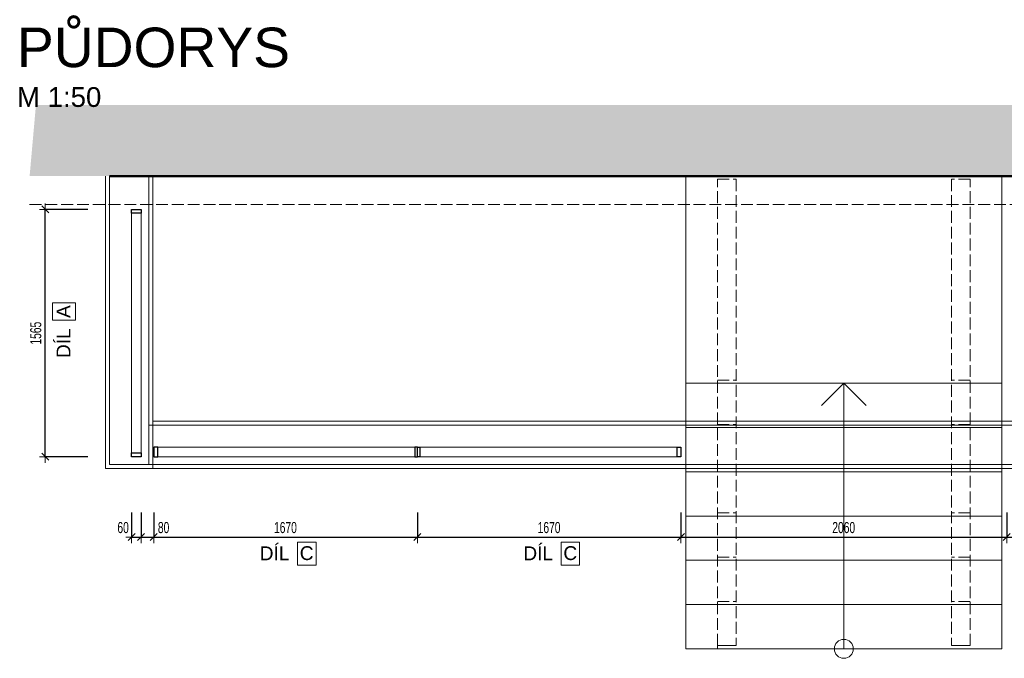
# Model space of a CAD drawing. Header units: millimetres. Extents: x -44763 to -25031, y -105989 to -89886.
# Tile 5 of 8: x -44717 to -38489, y -96418 to -92379. Entities that reach past the tile are written whole.
import ezdxf

# ---------------------------------------------------------------- set-up
doc = ezdxf.new("R2010")
doc.units = ezdxf.units.MM
doc.header["$PDMODE"] = 65
doc.linetypes.add('Carkovana 2x_1', pattern=[100, 75, -25])
doc.layers.add('XR$1$(Z6) - ZÁBRADLÍ ANG. DVOREK_1', color=7, linetype='Continuous', lineweight=25)
doc.styles.add('ARIAL', font='ARIAL.TTF')
doc.styles.add('ARIALNARROW', font='ARIALN.TTF')
doc.dimstyles.new('DIMSTYLE_2', dxfattribs={"dimtxt": 70, "dimasz": 75, "dimexe": 0, "dimexo": 0, "dimgap": 35, "dimtad": 2, "dimdec": 0, "dimrnd": 5, "dimzin": 12, "dimdsep": 46, "dimtxsty": 'ARIALNARROW', "dimblk1": 'ALL_ML_STRICH', "dimblk2": 'ALL_ML_STRICH', "dimsah": 1, "dimcen": 0, "dimclrd": 6, "dimclre": 6, "dimclrt": 6, "dimadec": 0, "dimazin": 0, "dimtfac": 1, "dimtdec": 0, "dimtix": 1, "dimtmove": 2, "dimatfit": 3, "dimfxl": 0, "dimtzin": 0, "dimlwd": 0, "dimlwe": 13, "dimarcsym": 0})
doc.dimstyles.new('DIMSTYLE_3', dxfattribs={"dimtxt": 70, "dimasz": 75, "dimexe": 0, "dimexo": 0, "dimgap": 35, "dimtad": 2, "dimdec": 0, "dimrnd": 5, "dimzin": 12, "dimdsep": 46, "dimtxsty": 'ARIALNARROW', "dimblk1": 'ALL_ML_STRICH', "dimblk2": 'ALL_ML_STRICH', "dimsah": 1, "dimcen": 0, "dimclrd": 6, "dimclre": 6, "dimclrt": 6, "dimadec": 0, "dimazin": 0, "dimtfac": 1, "dimtdec": 0, "dimtix": 1, "dimtmove": 2, "dimatfit": 3, "dimfxl": 0, "dimtvp": 1.2, "dimtzin": 0, "dimlwd": 0, "dimlwe": 13, "dimarcsym": 0})
doc.dimstyles.new('DIMSTYLE_4', dxfattribs={"dimtxt": 70, "dimasz": 75, "dimexe": 0, "dimexo": 0, "dimgap": 35, "dimtad": 2, "dimdec": 0, "dimrnd": 5, "dimzin": 12, "dimdsep": 46, "dimtxsty": 'ARIALNARROW', "dimblk1": 'ALL_ML_STRICH', "dimblk2": 'ALL_ML_STRICH', "dimsah": 1, "dimcen": 0, "dimclrd": 6, "dimclre": 6, "dimclrt": 6, "dimadec": 0, "dimazin": 0, "dimtfac": 1, "dimtdec": 0, "dimtix": 1, "dimtmove": 2, "dimatfit": 3, "dimfxl": 0, "dimtvp": 1.2, "dimtzin": 0, "dimlwd": 0, "dimlwe": 13, "dimarcsym": 0})
doc.dimstyles.new('DIMSTYLE_5', dxfattribs={"dimtxt": 70, "dimasz": 75, "dimexe": 0, "dimexo": 0, "dimgap": 35, "dimtad": 2, "dimdec": 0, "dimrnd": 5, "dimzin": 12, "dimdsep": 46, "dimtxsty": 'ARIALNARROW', "dimblk1": 'ALL_ML_STRICH', "dimblk2": 'ALL_ML_STRICH', "dimsah": 1, "dimcen": 0, "dimclrd": 6, "dimclre": 6, "dimclrt": 6, "dimadec": 0, "dimazin": 0, "dimtfac": 1, "dimtdec": 0, "dimtix": 1, "dimtmove": 2, "dimatfit": 3, "dimfxl": 0, "dimtzin": 0, "dimlwd": 0, "dimlwe": 13, "dimarcsym": 0})

# ---------------------------------------------------------------- blocks, each defined once
blk = doc.blocks.new('KOMPLEXNÍ OBJEKT_0')
at = {"layer": 'XR$1$(Z6) - ZÁBRADLÍ ANG. DVOREK_1', "color": 251, "linetype": 'Continuous', "lineweight": 13}
for p, q in [((-40504.4, -94678.5), (-40504.4, -93368.5)), ((-38504.4, -94678.5), (-38504.4, -93368.5)), ((-40504.4, -96358.5), (-40504.4, -94678.5)), ((-40504.4, -94678.5), (-38504.4, -94678.5)), ((-39504.4, -94678.5), (-39645.8, -94819.9)), ((-39504.4, -94678.5), (-39363, -94819.9)), ((-39504.4, -96358.5), (-39504.4, -94678.5)), ((-38504.4, -96358.5), (-38504.4, -94678.5)), ((-40504.4, -94958.5), (-38504.4, -94958.5)), ((-40504.4, -95238.5), (-38504.4, -95238.5)), ((-40504.4, -95518.5), (-38504.4, -95518.5)), ((-40504.4, -95798.5), (-38504.4, -95798.5)), ((-40504.4, -96078.5), (-38504.4, -96078.5)), ((-40504.4, -96358.5), (-38504.4, -96358.5))]:
    blk.add_line(p, q, dxfattribs=at)
at = {"layer": 'XR$1$(Z6) - ZÁBRADLÍ ANG. DVOREK_1', "color": 251, "linetype": 'Carkovana 2x_1', "lineweight": 13}
for p, q in [((-40304.4, -93388.5), (-40184.4, -93388.5)), ((-40304.4, -96338.5), (-40304.4, -93388.5)), ((-40184.4, -93388.5), (-40184.4, -96338.5)), ((-38704.4, -93388.5), (-38824.4, -93388.5)), ((-38824.4, -93388.5), (-38824.4, -96338.5)), ((-38704.4, -96338.5), (-38704.4, -93388.5)), ((-40304.4, -94658.5), (-40184.4, -94658.5)), ((-38704.4, -94658.5), (-38824.4, -94658.5)), ((-40304.4, -94938.5), (-40184.4, -94938.5)), ((-38704.4, -94938.5), (-38824.4, -94938.5)), ((-40304.4, -95498.5), (-40184.4, -95498.5)), ((-38704.4, -95498.5), (-38824.4, -95498.5)), ((-40304.4, -95778.5), (-40184.4, -95778.5)), ((-38704.4, -95778.5), (-38824.4, -95778.5)), ((-40304.4, -96058.5), (-40184.4, -96058.5)), ((-38704.4, -96058.5), (-38824.4, -96058.5)), ((-40184.4, -96338.5), (-40304.4, -96338.5)), ((-40304.4, -96338.5), (-40184.4, -96338.5)), ((-38824.4, -96338.5), (-38704.4, -96338.5)), ((-38704.4, -96338.5), (-38824.4, -96338.5))]:
    blk.add_line(p, q, dxfattribs=at)
at = {"layer": 'XR$1$(Z6) - ZÁBRADLÍ ANG. DVOREK_1', "color": 251, "linetype": 'Continuous', "lineweight": 13}
blk.add_circle((-39504.4, -96358.5), 60, dxfattribs=at)
blk = doc.blocks.new('ALL_ML_STRICH')
at = {"color": 0, "linetype": 'ByBlock', "lineweight": -2}
for p, q in [((-1, 0), (0.5, 0)), ((-0.3, -0.3), (0.3, 0.3)), ((0, -0.5), (0, 0.5))]:
    blk.add_line(p, q, dxfattribs=at)
blk = doc.blocks.new('*D5')
at = {"layer": 'DEFPOINTS', "color": 6, "linetype": 'Continuous', "lineweight": 13}
for p in [(-44009.4, -93578.5), (-44555.4, -95143.5), (-44009.4, -95143.5)]:
    blk.add_point(p, dxfattribs=at)
at = {"layer": 'XR$1$(Z6) - ZÁBRADLÍ ANG. DVOREK_1', "color": 6, "linetype": 'Continuous', "lineweight": -2}
for p, q in [((-44285.7, -93578.5), (-44555.4, -93578.5)), ((-44555.4, -95143.5), (-44555.4, -93578.5)), ((-44285.7, -95143.5), (-44555.4, -95143.5))]:
    blk.add_line(p, q, dxfattribs=at)
at = {"layer": 'XR$1$(Z6) - ZÁBRADLÍ ANG. DVOREK_1', "color": 6, "linetype": 'Continuous', "lineweight": 13, "xscale": 75, "yscale": 75, "zscale": 75}
for p, rotation in [((-44555.4, -93578.5), 90), ((-44555.4, -95143.5), 270)]:
    blk.add_blockref('ALL_ML_STRICH', p, dxfattribs=dict(at, rotation=rotation))
at = {"layer": 'XR$1$(Z6) - ZÁBRADLÍ ANG. DVOREK_1', "color": 6, "linetype": 'Continuous', "lineweight": 13, "insert": (-44615.4, -94361.8), "char_height": 70, "width": 227.2, "attachment_point": 5, "rotation": 90, "style": 'ARIALNARROW'}
blk.add_mtext('\\W0.81;\\A1;{1565}', dxfattribs=at)
blk = doc.blocks.new('*D6')
at = {"layer": 'DEFPOINTS', "color": 6, "linetype": 'Continuous', "lineweight": 13}
for p in [(-44009.4, -95143.5), (-43949.4, -95143.5), (-44009.4, -95651.7)]:
    blk.add_point(p, dxfattribs=at)
at = {"layer": 'XR$1$(Z6) - ZÁBRADLÍ ANG. DVOREK_1', "color": 6, "linetype": 'Continuous', "lineweight": -2}
for p, q in [((-44009.4, -95496.6), (-44009.4, -95651.7)), ((-43949.4, -95496.6), (-43949.4, -95651.7)), ((-44009.4, -95651.7), (-43949.4, -95651.7))]:
    blk.add_line(p, q, dxfattribs=at)
at = {"layer": 'XR$1$(Z6) - ZÁBRADLÍ ANG. DVOREK_1', "color": 6, "linetype": 'Continuous', "lineweight": 13, "xscale": 75, "yscale": 75, "zscale": 75, "rotation": 180}
blk.add_blockref('ALL_ML_STRICH', (-44009.4, -95651.7), dxfattribs=at)
at = {"layer": 'XR$1$(Z6) - ZÁBRADLÍ ANG. DVOREK_1', "color": 6, "linetype": 'Continuous', "lineweight": 13, "xscale": 75, "yscale": 75, "zscale": 75}
blk.add_blockref('ALL_ML_STRICH', (-43949.4, -95651.7), dxfattribs=at)
at = {"layer": 'XR$1$(Z6) - ZÁBRADLÍ ANG. DVOREK_1', "color": 6, "linetype": 'Continuous', "lineweight": 13, "insert": (-44063.1, -95591.7), "char_height": 70, "width": 113.6, "attachment_point": 5, "style": 'ARIALNARROW'}
blk.add_mtext('\\W0.81;\\A1;{60}', dxfattribs=at)
blk = doc.blocks.new('*D7')
at = {"layer": 'DEFPOINTS', "color": 6, "linetype": 'Continuous', "lineweight": 13}
for p in [(-43949.4, -95143.5), (-43869.4, -95143.5), (-43949.4, -95651.7)]:
    blk.add_point(p, dxfattribs=at)
at = {"layer": 'XR$1$(Z6) - ZÁBRADLÍ ANG. DVOREK_1', "color": 6, "linetype": 'Continuous', "lineweight": -2}
for p, q in [((-43949.4, -95496.6), (-43949.4, -95651.7)), ((-43869.4, -95496.6), (-43869.4, -95651.7)), ((-43949.4, -95651.7), (-43869.4, -95651.7))]:
    blk.add_line(p, q, dxfattribs=at)
at = {"layer": 'XR$1$(Z6) - ZÁBRADLÍ ANG. DVOREK_1', "color": 6, "linetype": 'Continuous', "lineweight": 13, "xscale": 75, "yscale": 75, "zscale": 75, "rotation": 180}
blk.add_blockref('ALL_ML_STRICH', (-43949.4, -95651.7), dxfattribs=at)
at = {"layer": 'XR$1$(Z6) - ZÁBRADLÍ ANG. DVOREK_1', "color": 6, "linetype": 'Continuous', "lineweight": 13, "xscale": 75, "yscale": 75, "zscale": 75}
blk.add_blockref('ALL_ML_STRICH', (-43869.4, -95651.7), dxfattribs=at)
at = {"layer": 'XR$1$(Z6) - ZÁBRADLÍ ANG. DVOREK_1', "color": 6, "linetype": 'Continuous', "lineweight": 13, "insert": (-43807.1, -95591.7), "char_height": 70, "width": 113.6, "attachment_point": 5, "style": 'ARIALNARROW'}
blk.add_mtext('\\W0.81;\\A1;{80}', dxfattribs=at)
blk = doc.blocks.new('*D8')
at = {"layer": 'DEFPOINTS', "color": 6, "linetype": 'Continuous', "lineweight": 13}
for p in [(-43869.4, -95143.5), (-42201.9, -95143.5), (-43869.4, -95651.7)]:
    blk.add_point(p, dxfattribs=at)
at = {"layer": 'XR$1$(Z6) - ZÁBRADLÍ ANG. DVOREK_1', "color": 6, "linetype": 'Continuous', "lineweight": -2}
for p, q in [((-43869.4, -95496.6), (-43869.4, -95651.7)), ((-42201.9, -95496.6), (-42201.9, -95651.7)), ((-43869.4, -95651.7), (-42201.9, -95651.7))]:
    blk.add_line(p, q, dxfattribs=at)
at = {"layer": 'XR$1$(Z6) - ZÁBRADLÍ ANG. DVOREK_1', "color": 6, "linetype": 'Continuous', "lineweight": 13, "xscale": 75, "yscale": 75, "zscale": 75, "rotation": 180}
blk.add_blockref('ALL_ML_STRICH', (-43869.4, -95651.7), dxfattribs=at)
at = {"layer": 'XR$1$(Z6) - ZÁBRADLÍ ANG. DVOREK_1', "color": 6, "linetype": 'Continuous', "lineweight": 13, "xscale": 75, "yscale": 75, "zscale": 75}
blk.add_blockref('ALL_ML_STRICH', (-42201.9, -95651.7), dxfattribs=at)
at = {"layer": 'XR$1$(Z6) - ZÁBRADLÍ ANG. DVOREK_1', "color": 6, "linetype": 'Continuous', "lineweight": 13, "insert": (-43036.4, -95591.7), "char_height": 70, "width": 227.2, "attachment_point": 5, "style": 'ARIALNARROW'}
blk.add_mtext('\\W0.81;\\A1;{1670}', dxfattribs=at)
blk = doc.blocks.new('*D9')
at = {"layer": 'DEFPOINTS', "color": 6, "linetype": 'Continuous', "lineweight": 13}
for p in [(-42201.9, -95143.5), (-40534.4, -95143.5), (-42201.9, -95651.7)]:
    blk.add_point(p, dxfattribs=at)
at = {"layer": 'XR$1$(Z6) - ZÁBRADLÍ ANG. DVOREK_1', "color": 6, "linetype": 'Continuous', "lineweight": -2}
for p, q in [((-42201.9, -95496.6), (-42201.9, -95651.7)), ((-40534.4, -95496.6), (-40534.4, -95651.7)), ((-42201.9, -95651.7), (-40534.4, -95651.7))]:
    blk.add_line(p, q, dxfattribs=at)
at = {"layer": 'XR$1$(Z6) - ZÁBRADLÍ ANG. DVOREK_1', "color": 6, "linetype": 'Continuous', "lineweight": 13, "xscale": 75, "yscale": 75, "zscale": 75, "rotation": 180}
blk.add_blockref('ALL_ML_STRICH', (-42201.9, -95651.7), dxfattribs=at)
at = {"layer": 'XR$1$(Z6) - ZÁBRADLÍ ANG. DVOREK_1', "color": 6, "linetype": 'Continuous', "lineweight": 13, "xscale": 75, "yscale": 75, "zscale": 75}
blk.add_blockref('ALL_ML_STRICH', (-40534.4, -95651.7), dxfattribs=at)
at = {"layer": 'XR$1$(Z6) - ZÁBRADLÍ ANG. DVOREK_1', "color": 6, "linetype": 'Continuous', "lineweight": 13, "insert": (-41368.9, -95591.7), "char_height": 70, "width": 227.2, "attachment_point": 5, "style": 'ARIALNARROW'}
blk.add_mtext('\\W0.81;\\A1;{1670}', dxfattribs=at)
blk = doc.blocks.new('*D10')
at = {"layer": 'DEFPOINTS', "color": 6, "linetype": 'Continuous', "lineweight": 13}
for p in [(-40534.4, -95143.5), (-38474.4, -95143.5), (-40534.4, -95651.7)]:
    blk.add_point(p, dxfattribs=at)
at = {"layer": 'XR$1$(Z6) - ZÁBRADLÍ ANG. DVOREK_1', "color": 6, "linetype": 'Continuous', "lineweight": -2}
for p, q in [((-40534.4, -95496.6), (-40534.4, -95651.7)), ((-38474.4, -95496.6), (-38474.4, -95651.7)), ((-40534.4, -95651.7), (-38474.4, -95651.7))]:
    blk.add_line(p, q, dxfattribs=at)
at = {"layer": 'XR$1$(Z6) - ZÁBRADLÍ ANG. DVOREK_1', "color": 6, "linetype": 'Continuous', "lineweight": 13, "xscale": 75, "yscale": 75, "zscale": 75, "rotation": 180}
blk.add_blockref('ALL_ML_STRICH', (-40534.4, -95651.7), dxfattribs=at)
at = {"layer": 'XR$1$(Z6) - ZÁBRADLÍ ANG. DVOREK_1', "color": 6, "linetype": 'Continuous', "lineweight": 13, "xscale": 75, "yscale": 75, "zscale": 75}
blk.add_blockref('ALL_ML_STRICH', (-38474.4, -95651.7), dxfattribs=at)
at = {"layer": 'XR$1$(Z6) - ZÁBRADLÍ ANG. DVOREK_1', "color": 6, "linetype": 'Continuous', "lineweight": 13, "insert": (-39505.1, -95591.7), "char_height": 70, "width": 227.2, "attachment_point": 5, "style": 'ARIALNARROW'}
blk.add_mtext('\\W0.81;\\A1;{2060}', dxfattribs=at)
blk = doc.blocks.new('*D11')
at = {"layer": 'DEFPOINTS', "color": 6, "linetype": 'Continuous', "lineweight": 13}
for p in [(-38474.4, -95143.5), (-37191.9, -95143.5), (-38474.4, -95651.7)]:
    blk.add_point(p, dxfattribs=at)
at = {"layer": 'XR$1$(Z6) - ZÁBRADLÍ ANG. DVOREK_1', "color": 6, "linetype": 'Continuous', "lineweight": -2}
for p, q in [((-38474.4, -95496.6), (-38474.4, -95651.7)), ((-37191.9, -95496.6), (-37191.9, -95651.7)), ((-38474.4, -95651.7), (-37191.9, -95651.7))]:
    blk.add_line(p, q, dxfattribs=at)
at = {"layer": 'XR$1$(Z6) - ZÁBRADLÍ ANG. DVOREK_1', "color": 6, "linetype": 'Continuous', "lineweight": 13, "xscale": 75, "yscale": 75, "zscale": 75, "rotation": 180}
blk.add_blockref('ALL_ML_STRICH', (-38474.4, -95651.7), dxfattribs=at)
at = {"layer": 'XR$1$(Z6) - ZÁBRADLÍ ANG. DVOREK_1', "color": 6, "linetype": 'Continuous', "lineweight": 13, "xscale": 75, "yscale": 75, "zscale": 75}
blk.add_blockref('ALL_ML_STRICH', (-37191.9, -95651.7), dxfattribs=at)
at = {"layer": 'XR$1$(Z6) - ZÁBRADLÍ ANG. DVOREK_1', "color": 6, "linetype": 'Continuous', "lineweight": 13, "insert": (-37833.9, -95591.7), "char_height": 70, "width": 227.2, "attachment_point": 5, "style": 'ARIALNARROW'}
blk.add_mtext('\\W0.81;\\A1;{1285}', dxfattribs=at)

msp = doc.modelspace()

# ---------------------------------------------------------------- hatches: boundary and pattern name
at = {"layer": 'XR$1$(Z6) - ZÁBRADLÍ ANG. DVOREK_1', "linetype": 'Continuous', "lineweight": 13}
msp.add_hatch(color=254, dxfattribs=at).paths.add_polyline_path([(-44654.5, -93368.5), (-35357.9, -93368.5), (-35366.5, -92918.5), (-44614.5, -92918.5)])

# ---------------------------------------------------------------- linework, layer by layer
at = {"layer": 'XR$1$(Z6) - ZÁBRADLÍ ANG. DVOREK_1', "color": 7, "linetype": 'Continuous', "lineweight": 13}
for p, q in [((-44174.4, -95218.5), (-44174.4, -93368.5)), ((-43874.4, -93368.5), (-43874.4, -95218.5)), ((-43874.4, -94918.5), (-35904.4, -94918.5)), ((-43874.4, -95218.5), (-44174.4, -95218.5)), ((-43874.4, -95218.5), (-35904.4, -95218.5))]:
    msp.add_line(p, q, dxfattribs=at)
at = {"layer": 'XR$1$(Z6) - ZÁBRADLÍ ANG. DVOREK_1', "color": 251, "linetype": 'Continuous', "lineweight": 50}
msp.add_line((-44149.4, -93368.5), (-35629.4, -93368.5), dxfattribs=at)
at = {"layer": 'XR$1$(Z6) - ZÁBRADLÍ ANG. DVOREK_1', "color": 251, "linetype": 'Continuous', "lineweight": 13}
for p, q in [((-44149.4, -95193.5), (-44149.4, -93368.5)), ((-43899.4, -93368.5), (-35879.4, -93368.5)), ((-43899.4, -95193.5), (-43899.4, -93368.5)), ((-35879.4, -94943.5), (-43899.4, -94943.5)), ((-35629.4, -95193.5), (-44149.4, -95193.5)), ((-35629.4, -95193.5), (-44149.4, -95193.5)), ((-40304.4, -96338.5), (-40304.4, -96358.5))]:
    msp.add_line(p, q, dxfattribs=at)
at = {"layer": 'XR$1$(Z6) - ZÁBRADLÍ ANG. DVOREK_1', "color": 251, "linetype": 'Carkovana 2x_1', "lineweight": 13}
msp.add_line((-44654.5, -93548.5), (-35357.9, -93548.5), dxfattribs=at)
at = {"layer": 'XR$1$(Z6) - ZÁBRADLÍ ANG. DVOREK_1', "color": 5, "linetype": 'Continuous', "lineweight": 25}
for p, q in [((-44009.4, -93578.5), (-43949.4, -93578.5)), ((-44009.4, -93603.5), (-44009.4, -93578.5)), ((-43949.4, -93603.5), (-44009.4, -93603.5)), ((-43949.4, -93578.5), (-43949.4, -93603.5)), ((-43844.4, -95083.5), (-43869.4, -95083.5)), ((-43869.4, -95083.5), (-43869.4, -95143.5)), ((-43844.4, -95143.5), (-43844.4, -95083.5)), ((-42201.9, -95083.5), (-42216.9, -95083.5)), ((-42216.9, -95083.5), (-42216.9, -95143.5)), ((-42201.9, -95143.5), (-42201.9, -95083.5)), ((-42201.9, -95143.5), (-42201.9, -95083.5)), ((-42201.9, -95083.5), (-42186.9, -95083.5)), ((-42186.9, -95083.5), (-42186.9, -95143.5)), ((-40559.4, -95143.5), (-40559.4, -95083.5)), ((-40559.4, -95083.5), (-40534.4, -95083.5)), ((-40534.4, -95083.5), (-40534.4, -95143.5)), ((-44009.4, -95118.5), (-43949.4, -95118.5)), ((-44009.4, -95143.5), (-44009.4, -95118.5)), ((-43949.4, -95143.5), (-44009.4, -95143.5)), ((-43949.4, -95118.5), (-43949.4, -95143.5)), ((-43869.4, -95143.5), (-43844.4, -95143.5)), ((-42216.9, -95143.5), (-42201.9, -95143.5)), ((-42186.9, -95143.5), (-42201.9, -95143.5)), ((-40534.4, -95143.5), (-40559.4, -95143.5))]:
    msp.add_line(p, q, dxfattribs=at)
at = {"layer": 'XR$1$(Z6) - ZÁBRADLÍ ANG. DVOREK_1', "color": 5, "linetype": 'Continuous', "lineweight": 13}
for p, q in [((-44009.4, -95143.5), (-44009.4, -93578.5)), ((-43949.4, -93578.5), (-43949.4, -95143.5)), ((-42201.9, -95083.5), (-43869.4, -95083.5)), ((-42201.9, -95083.5), (-40534.4, -95083.5)), ((-43869.4, -95143.5), (-42201.9, -95143.5)), ((-40534.4, -95143.5), (-42201.9, -95143.5))]:
    msp.add_line(p, q, dxfattribs=at)
at = {"layer": 'XR$1$(Z6) - ZÁBRADLÍ ANG. DVOREK_1', "color": 7, "linetype": 'Continuous', "lineweight": 13}
for points in [[(-44364.5, -94280.3), (-44364.5, -94169.6), (-44510.3, -94169.6), (-44510.3, -94280.3), (-44364.5, -94280.3)], [(-42960.5, -95830.2), (-42843, -95830.2), (-42843, -95684.4), (-42960.5, -95684.4), (-42960.5, -95830.2)], [(-41293, -95830.2), (-41175.5, -95830.2), (-41175.5, -95684.4), (-41293, -95684.4), (-41293, -95830.2)]]:
    msp.add_lwpolyline(points, dxfattribs=at)

# ---------------------------------------------------------------- block references
at = {"layer": 'XR$1$(Z6) - ZÁBRADLÍ ANG. DVOREK_1', "color": 251, "linetype": 'Continuous', "lineweight": 13}
msp.add_blockref('KOMPLEXNÍ OBJEKT_0', (0, 0), dxfattribs=at)

# ---------------------------------------------------------------- texts
at = {"layer": 'XR$1$(Z6) - ZÁBRADLÍ ANG. DVOREK_1', "color": 7, "linetype": 'Continuous', "lineweight": 13, "insert": (-44734.5, -92428.8), "char_height": 250, "width": 1858.61, "attachment_point": 1, "line_spacing_factor": 0.903614, "style": 'ARIAL'}
msp.add_mtext('\\A1;{\\fArial|i0|b0;\\H250.000000;\\W1.000000;\\C7;PŮDORYS}\\P{\\fArial|i0|b0;\\H125.000000;\\W1.000000;\\C7;M 1:50}\\P', dxfattribs=at)
at = {"layer": 'XR$1$(Z6) - ZÁBRADLÍ ANG. DVOREK_1', "color": 7, "linetype": 'Continuous', "lineweight": 13, "char_height": 87.5, "attachment_point": 7, "rotation": 90, "style": 'ARIAL'}
for s, insert, width in [('\\W0.99;A', (-44396.6, -94265.7), 124.675), ('\\W0.99;DÍL ', (-44396.6, -94519.1), 267.677)]:
    msp.add_mtext(s, dxfattribs=dict(at, insert=insert, width=width))
at = {"layer": 'XR$1$(Z6) - ZÁBRADLÍ ANG. DVOREK_1', "color": 7, "linetype": 'Continuous', "lineweight": 13, "char_height": 87.5, "attachment_point": 7, "style": 'ARIAL'}
for s, insert, width in [('\\W0.99;DÍL ', (-43199.2, -95798.1), 267.677), ('\\W0.99;C', (-42945.9, -95798.1), 131.458), ('\\W0.99;DÍL ', (-41531.7, -95798.1), 267.677), ('\\W0.99;C', (-41278.4, -95798.1), 131.458)]:
    msp.add_mtext(s, dxfattribs=dict(at, insert=insert, width=width))

# ---------------------------------------------------------------- dimensions: what is measured, and where the dimension line sits
at = {"layer": 'XR$1$(Z6) - ZÁBRADLÍ ANG. DVOREK_1', "color": 6, "linetype": 'Continuous', "lineweight": 13}
dim = msp.add_linear_dim(base=(-44555.4, -93578.5), p1=(-44285.7, -95143.5), p2=(-44285.7, -93578.5), angle=90, dimstyle='DIMSTYLE_2', override={"dimpost": '<>', "dimclrd": 6, "dimclre": 6, "dimclrt": 6, "dimlwd": 0, "dimlwe": 13}, dxfattribs=at)
dim.commit()
dim.dimension.update_dxf_attribs({"geometry": '*D5', "text_midpoint": (-44615.4, -94361.8), "dimtype": 160})
for base, p1, p2, dimstyle, picture, middle in [((-43949.4, -95651.7), (-44009.4, -95496.6), (-43949.4, -95496.6), 'DIMSTYLE_3', '*D6', (-44063.1, -95591.7)), ((-43869.4, -95651.7), (-43949.4, -95496.6), (-43869.4, -95496.6), 'DIMSTYLE_4', '*D7', (-43807.1, -95591.7)), ((-42201.8905709, -95651.7499328), (-43869.3905709, -95496.6346295), (-42201.8905709, -95496.6346295), 'DIMSTYLE_5', '*D8', (-43036.3872375, -95591.7499328)), ((-40534.3905709, -95651.7499328), (-42201.8905709, -95496.6346295), (-40534.3905709, -95496.6346295), 'DIMSTYLE_5', '*D9', (-41368.8872375, -95591.7499328)), ((-38474.4, -95651.7), (-40534.4, -95496.6), (-38474.4, -95496.6), 'DIMSTYLE_5', '*D10', (-39505.1, -95591.7)), ((-37191.8905709, -95651.7499328), (-38474.3905709, -95496.6346295), (-37191.8905709, -95496.6346295), 'DIMSTYLE_5', '*D11', (-37833.8872375, -95591.7499328))]:
    dim = msp.add_linear_dim(base=base, p1=p1, p2=p2, dimstyle=dimstyle, override={"dimpost": '<>', "dimclrd": 6, "dimclre": 6, "dimclrt": 6, "dimlwd": 0, "dimlwe": 13}, dxfattribs=at)
    dim.commit()
    dim.dimension.update_dxf_attribs({"geometry": picture, "text_midpoint": middle, "dimtype": 160})

doc.saveas('drawing.dxf')
